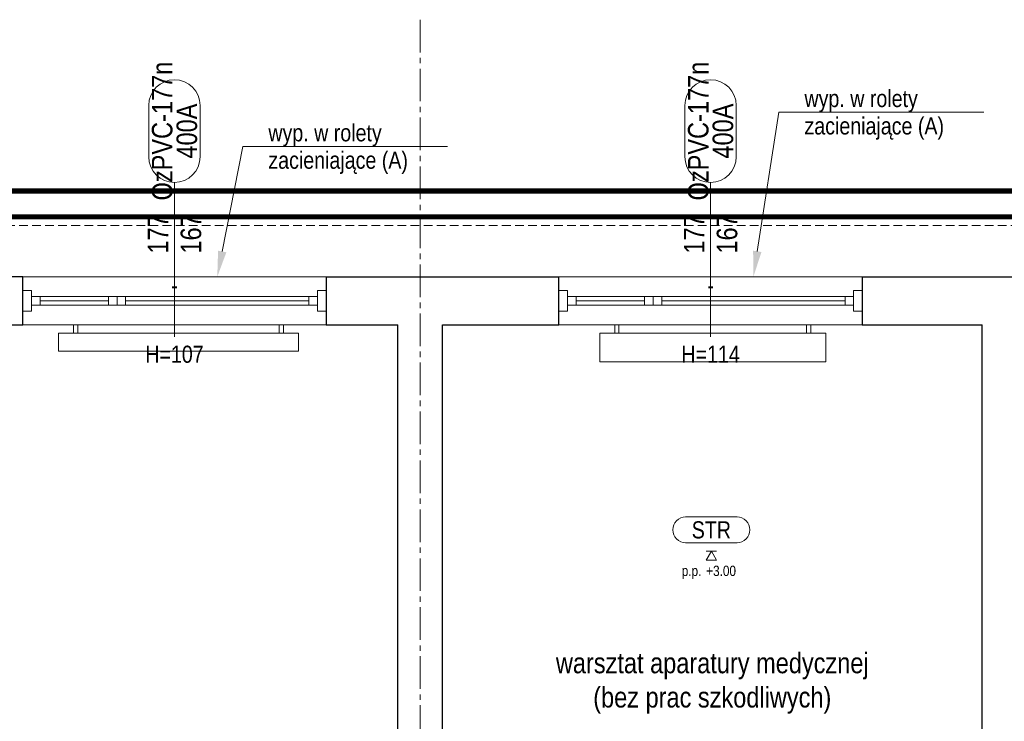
# Model space of a CAD drawing. Header units: millimetres. Extents: x -291747 to 77132, y 46721 to 203932.
# Tile 77 of 110: x 70832 to 71407, y 91722 to 92131. Entities that reach past the tile are written whole.
import ezdxf
from ezdxf import colors
from ezdxf.entities.mleader import LeaderData, LeaderLine
from ezdxf.enums import TextEntityAlignment as Align
from ezdxf.math import Vec2, Vec3

# ---------------------------------------------------------------- set-up
doc = ezdxf.new("R2010")
doc.units = ezdxf.units.MM
doc.header["$MEASUREMENT"] = 0
doc.linetypes.add('xreff_LSN_szatnie_PW_rzuty_14$0$CENTER2', pattern=[28.575, 19.05, -3.175, 3.175, -3.175])
doc.linetypes.add('xreff_LSN_szatnie_PW_rzuty_14$0$DASHED', pattern=[19.05, 12.7, -6.35])
doc.layers.get('0').update_dxf_attribs({"lineweight": 9})
for name, color, linetype, lineweight in [('FL-xref', 250, 'Continuous', 9), ('xreff_LSN_szatnie_PW_rzuty_14$0$A okna wyposazenie', 8, 'Continuous', 9), ('xreff_LSN_szatnie_PW_rzuty_14$0$A okna zewnetrzne', 8, 'Continuous', 9), ('xreff_LSN_szatnie_PW_rzuty_14$0$A opis stolarka', 252, 'Continuous', 9), ('xreff_LSN_szatnie_PW_rzuty_14$0$A opis stolarka NWD typ', 252, 'Continuous', 9), ('xreff_LSN_szatnie_PW_rzuty_14$0$A opis technologia', 8, 'Continuous', 13), ('xreff_LSN_szatnie_PW_rzuty_14$0$A sufit podwieszany opis', 8, 'Continuous', 13), ('xreff_LSN_szatnie_PW_rzuty_14$0$A widok wyżej', 252, 'xreff_LSN_szatnie_PW_rzuty_14$0$DASHED', 9), ('xreff_LSN_szatnie_PW_rzuty_14$0$A zakres', 252, 'Continuous', 9), ('xreff_LSN_szatnie_PW_rzuty_14$0$A-Wall', 252, 'Continuous', 9), ('xreff_LSN_szatnie_PW_rzuty_14$0$IS grzejniki', 8, 'Continuous', 9), ('xreff_LSN_szatnie_PW_rzuty_14$0$S-Grid-Iden', 8, 'xreff_LSN_szatnie_PW_rzuty_14$0$CENTER2', 9)]:
    doc.layers.add(name, color=color, linetype=linetype, lineweight=lineweight)
doc.layers.add('xreff_LSN_szatnie_PW_rzuty_14$0$A opis ppoż okna', color=252, linetype='Continuous', lineweight=9, transparency=0.25)
doc.styles.add('xreff_LSN_szatnie_PW_rzuty_14$0$STYL ASA', font='ARIALN.TTF')

# ---------------------------------------------------------------- blocks, each defined once
blk = doc.blocks.new('xreff_LSN_szatnie_PW_rzuty_14$0$blok do okna')
for points in [[(28.5, 2.5), (33.5, 2.5), (33.5, -2.5), (28.5, -2.5)], [(33.5, 2.5), (38.5, 2.5), (38.5, -2.5), (33.5, -2.5)]]:
    blk.add_lwpolyline(points, close=True)
for points in [[(-78.5, 0), (28.5, 0)], [(38.5, 0), (78.5, 0)]]:
    blk.add_lwpolyline(points)
blk = doc.blocks.new('xreff_LSN_szatnie_PW_rzuty_14$0$wtag_UP')
at = {"transparency": 33554687, "elevation": 0}
for points in [[(0, 30), (0, -30)], [(0, -30), (0, -60)]]:
    blk.add_lwpolyline(points, dxfattribs=at)
at = {"layer": 'xreff_LSN_szatnie_PW_rzuty_14$0$A opis stolarka NWD typ', "transparency": 33554687, "elevation": 0}
blk.add_lwpolyline([(15, 75, 1), (-15, 75), (-15, 45, 1), (15, 45)], format="xyb", close=True, dxfattribs=at)
at = {"ltscale": 0.1, "transparency": 33554687, "style": 'xreff_LSN_szatnie_PW_rzuty_14$0$STYL ASA'}
blk.add_attdef('WINDOWS:SZEROKOŚĆ', text='', height=12, rotation=90, dxfattribs=at).set_placement((0, 0), align=Align.BOTTOM_CENTER)
blk.add_attdef('WINDOWS:WYSOKOŚĆ', text='', height=12, rotation=90, dxfattribs=at).set_placement((3.6, 0), align=Align.TOP_CENTER)
blk.add_attdef('WINDOWS:PARAPET', text='', height=10, dxfattribs=at).set_placement((0, -70.22, 0), align=Align.MIDDLE_CENTER)
at = {"layer": 'xreff_LSN_szatnie_PW_rzuty_14$0$A opis ppoż okna', "ltscale": 0.1, "transparency": 33554687, "style": 'xreff_LSN_szatnie_PW_rzuty_14$0$STYL ASA'}
blk.add_attdef('WINDOWS:PPOŻ', text='', height=10, dxfattribs=at).set_placement((0, -30, 0), align=Align.MIDDLE_CENTER)
at = {"layer": 'xreff_LSN_szatnie_PW_rzuty_14$0$A opis stolarka NWD typ', "ltscale": 0.1, "transparency": 33554687, "style": 'xreff_LSN_szatnie_PW_rzuty_14$0$STYL ASA'}
blk.add_attdef('WINDOWS:PODTYP', text='', height=12, rotation=90, dxfattribs=at).set_placement((1.2, 60), align=Align.TOP_CENTER)
blk.add_attdef('WINDOWS:TYP', text='', height=12, rotation=90, dxfattribs=at).set_placement((2.4, 60), align=Align.BOTTOM_CENTER)
blk = doc.blocks.new('xreff_LSN_szatnie_PW_rzuty_14$0$metka')
blk.add_lwpolyline([(-15, -7.5), (15, -7.5, 0.414214), (22.5, 0), (22.5, 0, 0.414214), (15, 7.5), (-15, 7.5, 0.414214), (-22.5, 0), (-22.5, 0, 0.414214)], format="xyb", close=True)
at = {"style": 'xreff_LSN_szatnie_PW_rzuty_14$0$STYL ASA'}
blk.add_attdef('DETAIL:NO', text='', height=10, dxfattribs=at).set_placement((0, 0), align=Align.MIDDLE_CENTER)
blk = doc.blocks.new('xreff_LSN_szatnie_PW_rzuty_14$0$Anno_Elevation_Label_8')
at = {"color": 0, "linetype": 'ByBlock'}
blk.add_line((-0.05, 0), (0.05, 0), dxfattribs=at)
blk.add_lwpolyline([(0, 0), (-0.05, -0.0866), (0.05, -0.0866)], close=True, dxfattribs=at)
at = {"color": 0, "linetype": 'ByBlock', "style": 'xreff_LSN_szatnie_PW_rzuty_14$0$STYL ASA'}
blk.add_attdef('PREFIX', text='', height=0.1, dxfattribs=at).set_placement((-0.0971, -0.2406), align=Align.RIGHT)
for tag, p in [('ELEVATION', (-0.05, -0.2406)), ('SUFFIX', (-0.05, -0.3811))]:
    blk.add_attdef(tag, p, '', height=0.1, dxfattribs=at)
blk = doc.blocks.new('xreff_LSN_szatnie_PW_rzuty_14')
at = {"layer": 'xreff_LSN_szatnie_PW_rzuty_14$0$A okna zewnetrzne', "linetype": 'Continuous', "lineweight": 9}
for p, q in [((71010.68, 91981.22), (70833.68, 91981.22)), ((71323.68, 91981.22), (71146.68, 91981.22)), ((70843.68, 91964.72), (70843.68, 91969.72)), ((71000.68, 91964.72), (71000.68, 91969.72)), ((71156.68, 91964.72), (71156.68, 91969.72)), ((71313.68, 91964.72), (71313.68, 91969.72)), ((71010.68, 91953.22), (70833.68, 91953.22)), ((71323.68, 91953.22), (71146.68, 91953.22))]:
    blk.add_line(p, q, dxfattribs=at)
for points in [[(70838.68, 91973.22), (70833.68, 91973.22), (70833.68, 91961.22), (70838.68, 91961.22)], [(71005.68, 91964.72), (71005.68, 91969.72), (70838.68, 91969.72), (70838.68, 91964.72)], [(71005.68, 91973.22), (71010.68, 91973.22), (71010.68, 91961.22), (71005.68, 91961.22)], [(71151.68, 91973.22), (71146.68, 91973.22), (71146.68, 91961.22), (71151.68, 91961.22)], [(71318.68, 91964.72), (71318.68, 91969.72), (71151.68, 91969.72), (71151.68, 91964.72)], [(71318.68, 91973.22), (71323.68, 91973.22), (71323.68, 91961.22), (71318.68, 91961.22)]]:
    blk.add_lwpolyline(points, close=True, dxfattribs=at)
at = {"layer": 'xreff_LSN_szatnie_PW_rzuty_14$0$A widok wyżej', "linetype": 'xreff_LSN_szatnie_PW_rzuty_14$0$DASHED', "lineweight": 9, "ltscale": 0.2}
for p, q in [((71010.68, 91981.22), (70833.68, 91981.22)), ((71323.68, 91981.22), (71146.68, 91981.22)), ((70833.68, 91953.22), (71010.68, 91953.22)), ((71146.68, 91953.22), (71323.68, 91953.22))]:
    blk.add_line(p, q, dxfattribs=at)
at = {"layer": 'xreff_LSN_szatnie_PW_rzuty_14$0$A widok wyżej', "ltscale": 0.4}
blk.add_lwpolyline([(65352.68, 92011.22), (72855.68, 92011.22)], dxfattribs=at)
at = {"layer": 'xreff_LSN_szatnie_PW_rzuty_14$0$A zakres', "linetype": 'xreff_LSN_szatnie_PW_rzuty_14$0$DASHED', "transparency": 33554623, "const_width": 3}
for points in [[(67446.18, 92031.22), (67446.18, 90639.22), (72869.68, 90639.22), (72869.68, 92031.22)], [(69888.68, 91499.22), (69888.68, 92016.22), (72859.68, 92016.22), (72859.68, 90654.22), (70481.68, 90654.22), (70481.68, 91280.38), (70101.18, 91280.22), (70101.18, 91499.22)]]:
    blk.add_lwpolyline(points, close=True, dxfattribs=at)
at = {"layer": 'xreff_LSN_szatnie_PW_rzuty_14$0$A-Wall', "linetype": 'Continuous', "lineweight": 25}
for p, q in [((70833.68, 91981.22), (70713.68, 91981.22)), ((70833.68, 91953.22), (70833.68, 91981.22)), ((71010.68, 91981.22), (71146.68, 91981.22)), ((71010.68, 91981.22), (71010.68, 91953.22)), ((71146.68, 91953.22), (71146.68, 91981.22)), ((71323.68, 91981.22), (71446.68, 91981.22)), ((71323.68, 91981.22), (71323.68, 91953.22)), ((70713.68, 91953.22), (70833.68, 91953.22)), ((71010.68, 91953.22), (71052.68, 91953.22)), ((71052.68, 91519.22), (71052.68, 91953.22)), ((71078.68, 91953.22), (71146.68, 91953.22)), ((71078.68, 91521.22), (71078.68, 91953.22)), ((71323.68, 91953.22), (71393.68, 91953.22)), ((71393.68, 91489.22), (71393.68, 91953.22))]:
    blk.add_line(p, q, dxfattribs=at)
at = {"layer": 'xreff_LSN_szatnie_PW_rzuty_14$0$IS grzejniki'}
for p, q in [((70863.31, 91948.22), (70863.31, 91953.22)), ((70863.31, 91953.22), (70865.81, 91953.22)), ((70865.81, 91953.22), (70865.81, 91948.22)), ((70985.81, 91953.22), (70983.31, 91953.22)), ((70983.31, 91953.22), (70983.31, 91948.22)), ((70985.81, 91948.22), (70985.81, 91953.22)), ((71179.21, 91948.22), (71179.21, 91953.22)), ((71179.21, 91953.22), (71181.71, 91953.22)), ((71181.71, 91953.22), (71181.71, 91948.22)), ((71293.71, 91953.22), (71291.21, 91953.22)), ((71291.21, 91953.22), (71291.21, 91948.22)), ((71293.71, 91948.22), (71293.71, 91953.22)), ((70994.56, 91948.22), (70854.56, 91948.22)), ((70854.56, 91948.22), (70854.56, 91937.72)), ((70994.56, 91937.72), (70994.56, 91948.22)), ((71302.46, 91948.22), (71170.46, 91948.22)), ((71170.46, 91948.22), (71170.46, 91931.62)), ((71302.46, 91931.62), (71302.46, 91948.22)), ((70854.56, 91937.72), (70994.56, 91937.72)), ((71170.46, 91931.62), (71302.46, 91931.62))]:
    blk.add_line(p, q, dxfattribs=at)
at = {"layer": 'xreff_LSN_szatnie_PW_rzuty_14$0$S-Grid-Iden'}
blk.add_lwpolyline([(71065.68, 92131.22), (71065.68, 90539.22)], dxfattribs=at)
at = {"layer": 'xreff_LSN_szatnie_PW_rzuty_14$0$A okna zewnetrzne', "linetype": 'Continuous', "lineweight": 9, "rotation": 180}
for p in [(70922.18, 91967.22), (71235.18, 91967.22)]:
    blk.add_blockref('xreff_LSN_szatnie_PW_rzuty_14$0$blok do okna', p, dxfattribs=at)
at = {"layer": 'xreff_LSN_szatnie_PW_rzuty_14$0$A opis stolarka', "linetype": 'Continuous', "lineweight": 9}
ref = blk.add_blockref('xreff_LSN_szatnie_PW_rzuty_14$0$wtag_UP', (70922.18, 92006.22, 0), dxfattribs=at)
ref.add_attrib('WINDOWS:TYP', 'OzPVC-177n', dxfattribs={"layer": 'xreff_LSN_szatnie_PW_rzuty_14$0$A opis stolarka NWD typ', "ltscale": 0.1, "height": 12, "rotation": 90, "style": 'xreff_LSN_szatnie_PW_rzuty_14$0$STYL ASA'}).set_placement((70924.58, 92066.22, 0), align=Align.BOTTOM_CENTER)
ref.add_attrib('WINDOWS:PODTYP', '400A', dxfattribs={"layer": 'xreff_LSN_szatnie_PW_rzuty_14$0$A opis stolarka NWD typ', "ltscale": 0.1, "height": 12, "rotation": 90, "style": 'xreff_LSN_szatnie_PW_rzuty_14$0$STYL ASA'}).set_placement((70923.38, 92066.22, 0), align=Align.TOP_CENTER)
ref.add_attrib('WINDOWS:SZEROKOŚĆ', '177', dxfattribs={"layer": '0', "ltscale": 0.1, "height": 12, "rotation": 90, "style": 'xreff_LSN_szatnie_PW_rzuty_14$0$STYL ASA'}).set_placement((70922.18, 92006.22, 0), align=Align.BOTTOM_CENTER)
ref.add_attrib('WINDOWS:WYSOKOŚĆ', '167', dxfattribs={"layer": '0', "ltscale": 0.1, "height": 12, "rotation": 90, "style": 'xreff_LSN_szatnie_PW_rzuty_14$0$STYL ASA'}).set_placement((70925.78, 92006.22, 0), align=Align.TOP_CENTER)
ref.add_attrib('WINDOWS:PPOŻ', '-', dxfattribs={"layer": 'xreff_LSN_szatnie_PW_rzuty_14$0$A opis ppoż okna', "ltscale": 0.1, "height": 10, "style": 'xreff_LSN_szatnie_PW_rzuty_14$0$STYL ASA'}).set_placement((70922.18, 91976.22), align=Align.MIDDLE_CENTER)
ref.add_attrib('WINDOWS:PARAPET', 'H=107', dxfattribs={"layer": '0', "ltscale": 0.1, "height": 10, "style": 'xreff_LSN_szatnie_PW_rzuty_14$0$STYL ASA'}).set_placement((70922.18, 91936), align=Align.MIDDLE_CENTER)
ref = blk.add_blockref('xreff_LSN_szatnie_PW_rzuty_14$0$wtag_UP', (71235.18, 92006.22, 0), dxfattribs=at)
ref.add_attrib('WINDOWS:TYP', 'OzPVC-177n', dxfattribs={"layer": 'xreff_LSN_szatnie_PW_rzuty_14$0$A opis stolarka NWD typ', "ltscale": 0.1, "height": 12, "rotation": 90, "style": 'xreff_LSN_szatnie_PW_rzuty_14$0$STYL ASA'}).set_placement((71237.58, 92066.22, 0), align=Align.BOTTOM_CENTER)
ref.add_attrib('WINDOWS:PODTYP', '400A', dxfattribs={"layer": 'xreff_LSN_szatnie_PW_rzuty_14$0$A opis stolarka NWD typ', "ltscale": 0.1, "height": 12, "rotation": 90, "style": 'xreff_LSN_szatnie_PW_rzuty_14$0$STYL ASA'}).set_placement((71236.38, 92066.22, 0), align=Align.TOP_CENTER)
ref.add_attrib('WINDOWS:SZEROKOŚĆ', '177', dxfattribs={"layer": '0', "ltscale": 0.1, "height": 12, "rotation": 90, "style": 'xreff_LSN_szatnie_PW_rzuty_14$0$STYL ASA'}).set_placement((71235.18, 92006.22, 0), align=Align.BOTTOM_CENTER)
ref.add_attrib('WINDOWS:WYSOKOŚĆ', '167', dxfattribs={"layer": '0', "ltscale": 0.1, "height": 12, "rotation": 90, "style": 'xreff_LSN_szatnie_PW_rzuty_14$0$STYL ASA'}).set_placement((71238.78, 92006.22, 0), align=Align.TOP_CENTER)
ref.add_attrib('WINDOWS:PPOŻ', '-', dxfattribs={"layer": 'xreff_LSN_szatnie_PW_rzuty_14$0$A opis ppoż okna', "ltscale": 0.1, "height": 10, "style": 'xreff_LSN_szatnie_PW_rzuty_14$0$STYL ASA'}).set_placement((71235.18, 91976.22), align=Align.MIDDLE_CENTER)
ref.add_attrib('WINDOWS:PARAPET', 'H=114', dxfattribs={"layer": '0', "ltscale": 0.1, "height": 10, "style": 'xreff_LSN_szatnie_PW_rzuty_14$0$STYL ASA'}).set_placement((71235.18, 91936), align=Align.MIDDLE_CENTER)
at = {"layer": 'xreff_LSN_szatnie_PW_rzuty_14$0$A sufit podwieszany opis', "linetype": 'Continuous', "lineweight": 13}
blk.add_blockref('xreff_LSN_szatnie_PW_rzuty_14$0$metka', (71235.64, 91833.53), dxfattribs=at).add_auto_attribs({'DETAIL:NO': 'STR'})
at = {"layer": 'xreff_LSN_szatnie_PW_rzuty_14$0$A sufit podwieszany opis', "linetype": 'Continuous', "lineweight": 13, "xscale": 60, "yscale": 60, "zscale": 60}
blk.add_blockref('xreff_LSN_szatnie_PW_rzuty_14$0$Anno_Elevation_Label_8', (71235.64, 91821.03, 300), dxfattribs=at).add_auto_attribs({'PREFIX': 'p.p.', 'ELEVATION': '+3.00'})
at = {"layer": 'xreff_LSN_szatnie_PW_rzuty_14$0$A opis technologia', "insert": (71236.18, 91726.22), "char_height": 12, "attachment_point": 8, "style": 'xreff_LSN_szatnie_PW_rzuty_14$0$STYL ASA'}
blk.add_mtext_dynamic_manual_height_columns('warsztat aparatury medycznej\\P(bez prac szkodliwych)', width=200.4019, gutter_width=1, heights=[0], dxfattribs=at)
at = {"layer": 'xreff_LSN_szatnie_PW_rzuty_14$0$A okna wyposazenie', "linetype": 'Continuous', "lineweight": 9}
ml = blk.add_multileader_mtext('Standard', dxfattribs=at)
ml.set_content('wyp. w rolety zacieniające (A)', color=256, style='xreff_LSN_szatnie_PW_rzuty_14$0$STYL ASA')
ml.set_leader_properties()
ml.build(insert=Vec2(0, 0))
ml.multileader.update_dxf_attribs({"text_left_attachment_type": 6, "text_right_attachment_type": 6, "dogleg_length": 3, "arrow_head_size": 15})
ctx = ml.context
ctx.base_point, ctx.char_height, ctx.arrow_head_size, ctx.landing_gap_size, ctx.plane_origin = Vec3(71280, 92077.3), 10, 15, 10, Vec3(70995.81, 92550.69)
ctx.left_attachment, ctx.right_attachment = 6, 6
notes = []
notes.append((ctx, [(0, (1, 1, 0), (71275.01, 92077.31), (1, 0), 4.99, [(0, [(71260.18, 91981.22)], 0, [])])]))
ctx.mtext.insert, ctx.mtext.width, ctx.mtext.line_spacing_factor, ctx.mtext.flow_direction = Vec3(71290, 92090.24), 103.629, 0.96, 5
ml = blk.add_multileader_mtext('Standard', dxfattribs=at)
ml.set_content('wyp. w rolety zacieniające (A)', color=256, style='xreff_LSN_szatnie_PW_rzuty_14$0$STYL ASA')
ml.set_leader_properties()
ml.build(insert=Vec2(0, 0))
ml.multileader.update_dxf_attribs({"text_left_attachment_type": 6, "text_right_attachment_type": 6, "dogleg_length": 3, "arrow_head_size": 15})
ctx = ml.context
ctx.base_point, ctx.char_height, ctx.arrow_head_size, ctx.landing_gap_size, ctx.plane_origin = Vec3(70967, 92057.3), 10, 15, 10, Vec3(70682.81, 92550.69)
ctx.left_attachment, ctx.right_attachment = 6, 6
notes.append((ctx, [(0, (1, 1, 0), (70962.01, 92057.31), (1, 0), 4.99, [(0, [(70947.18, 91981.22)], 0, [])])]))
ctx.mtext.insert, ctx.mtext.width, ctx.mtext.line_spacing_factor, ctx.mtext.flow_direction = Vec3(70977, 92070.24), 103.629, 0.96, 5
for ctx, leaders in notes:
    for number, flags, end, landing, length, lines in leaders:
        leader = LeaderData()
        leader.index, (leader.has_last_leader_line, leader.has_dogleg_vector, leader.attachment_direction) = number, flags
        leader.last_leader_point, leader.dogleg_vector, leader.dogleg_length = Vec3(end), Vec3(landing), length
        for number, points, colour, breaks in lines:
            line = LeaderLine()
            line.index, line.vertices, line.color, line.breaks = number, Vec3.list(points), colors.encode_raw_color(colour), breaks
            leader.lines.append(line)
        ctx.leaders.append(leader)

msp = doc.modelspace()

# ---------------------------------------------------------------- block references
at = {"layer": 'FL-xref'}
msp.add_blockref('xreff_LSN_szatnie_PW_rzuty_14', (0, 0), dxfattribs=at)

doc.saveas('drawing.dxf')
